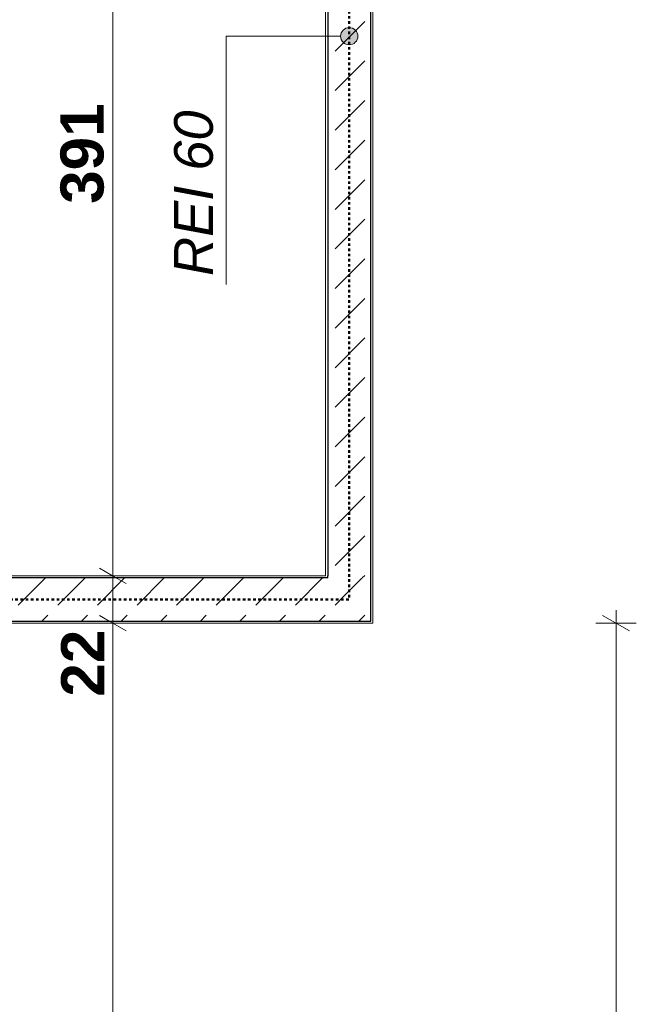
# Model space of a CAD drawing. Extents: x -7314 to 11761, y 144 to 9383.
# Tile 89 of 193: x 1226 to 1512, y 7318 to 7776. Entities that reach past the tile are written whole.
import ezdxf
from ezdxf.xclip import XClip

# ---------------------------------------------------------------- set-up
doc = ezdxf.new("R2010")
doc.units = 0
doc.header["$MEASUREMENT"] = 0
doc.header["$XCLIPFRAME"] = 0
doc.linetypes.add('Przerywana', pattern=[96, 48, -48])
doc.linetypes.add('Wipeout_Contour', pattern=[20000, 0, -20000])
for name, color, linetype in [('FORMA - Arch 01 - 220-A Ściany', 7, 'Continuous'), ('FORMA - Arch 02 - Strefy', 7, 'Continuous'), ('FORMA - Arch 04 - Wymiary i opisy ppoż', 7, 'Continuous'), ('FORMA - Arch 04 - Wymiary ogólne', 7, 'Continuous')]:
    doc.layers.add(name, color=color, linetype=linetype)
doc.styles.add('STYL_AUTOMATYCZNY_1', font='arial.ttf')
doc.styles.add('STYL_AUTOMATYCZNY_9', font='arial.ttf')
pattern_1 = [(0, (4185.3, -5972.398), (0, 17.320508), [0, -10]), (0, (4190.3, -5963.738), (0, 17.320508), [0, -10])]
pattern_2 = [(45, (4185.3, -5972.398), (-18.384776, 18.384776), [19.5, -6.5]), (45, (4185.3, -5954.013), (-18.384776, 18.384776), [19.5, -6.5])]

# ---------------------------------------------------------------- blocks, each defined once
blk = doc.blocks.new('Rysunek_1_1', base_point=(4185.3, -5972.4))
at = {"layer": 'FORMA - Arch 04 - Wymiary ogólne', "color": 154, "linetype": 'Continuous', "lineweight": 13, "ltscale": 0.025}
for p, q in [((1502.92, 7495.29), (1502.92, 7501.4)), ((1509.17, 7491.68), (1496.67, 7498.9)), ((1512.3, 7495.29), (1493.55, 7495.29)), ((1502.92, 4207.43), (1502.92, 7495.29))]:
    blk.add_line(p, q, dxfattribs=at)
at = {"layer": 'FORMA - Arch 04 - Wymiary ogólne', "color": 154, "linetype": 'Continuous', "lineweight": 13, "insert": (1265.31, 7461.17), "char_height": 20, "width": 30.509, "attachment_point": 7, "rotation": 90, "style": 'STYL_AUTOMATYCZNY_9'}
blk.add_mtext('\\A1;{\\pql;\\fArial|b1|i0|c238|p0;\\W1.000000;22}', dxfattribs=at)
at = {"color": 254, "linetype": 'Wipeout_Contour', "lineweight": 0, "ltscale": 22871.473853}
blk.add_wipeout([(1390.04, 7496.29), (1389.04, 7496.29), (1390.04, 7495.29)], dxfattribs=at).dxf.layer = 'FORMA - Arch 01 - 220-A Ściany'
at = {"color": 254, "linetype": 'Wipeout_Contour', "lineweight": 0, "ltscale": 54998.75939}
blk.add_wipeout([(1368.04, 7887.64), (1092.73, 7887.64), (944.04, 7887.64), (944.04, 7878.64), (935.04, 7878.64), (935.04, 7517.29), (1368.04, 7517.29)], dxfattribs=at).dxf.layer = 'FORMA - Arch 02 - Strefy'
at = {"layer": 'FORMA - Arch 01 - 220-A Ściany', "linetype": 'Continuous', "lineweight": 5}
h = blk.add_hatch(dxfattribs=at)
h.set_pattern_fill('Tynk_0001', style=0, pattern_type=2)
h.set_pattern_definition(pattern_1)
h.paths.add_polyline_path([(1390.04, 7496.29), (1389.04, 7496.29), (1390.04, 7495.29)])
at = {"layer": 'FORMA - Arch 04 - Wymiary i opisy ppoż', "color": 1, "linetype": 'Continuous', "lineweight": 13, "ltscale": 0.025}
for p, q in [((1321.86, 7767.93), (1321.86, 7736.03)), ((1321.86, 7736.03), (1321.86, 7652.56))]:
    blk.add_line(p, q, dxfattribs=at)
at = {"layer": 'FORMA - Arch 04 - Wymiary i opisy ppoż', "color": 1, "linetype": 'Continuous', "lineweight": 13, "insert": (1315.99, 7656.56), "char_height": 18, "attachment_point": 7, "rotation": 90, "style": 'STYL_AUTOMATYCZNY_1'}
blk.add_mtext('\\A1;{\\pql;\\fArial|b0|i1|c238|p0;\\W1.000000;REI 60}', dxfattribs=at)
at = {"layer": 'FORMA - Arch 04 - Wymiary ogólne', "color": 154, "linetype": 'Continuous', "lineweight": 13, "insert": (1265.31, 7690.08), "char_height": 20, "width": 45.7634, "attachment_point": 7, "rotation": 90, "style": 'STYL_AUTOMATYCZNY_9'}
blk.add_mtext('\\A1;{\\pql;\\fArial|b1|i0|c238|p0;\\W1.000000;391}', dxfattribs=at)
at = {"color": 254, "linetype": 'Wipeout_Contour', "lineweight": 0, "ltscale": 22922.053634}
blk.add_wipeout([(1369.04, 7517.29), (1368.04, 7517.29), (1369.04, 7516.29)], dxfattribs=at).dxf.layer = 'FORMA - Arch 01 - 220-A Ściany'
at = {"layer": 'FORMA - Arch 01 - 220-A Ściany', "linetype": 'Continuous', "lineweight": 5}
h = blk.add_hatch(dxfattribs=at)
h.set_pattern_fill('Tynk_0001', style=0, pattern_type=2)
h.set_pattern_definition(pattern_1)
h.paths.add_polyline_path([(1369.04, 7517.29), (1368.04, 7517.29), (1369.04, 7516.29)])
at = {"color": 254, "linetype": 'Wipeout_Contour', "lineweight": 0, "ltscale": 22907.816649}
blk.add_wipeout([(1389.04, 7516.29), (1369.04, 7516.29), (1389.04, 7496.29)], dxfattribs=at).dxf.layer = 'FORMA - Arch 01 - 220-A Ściany'
at = {"layer": 'FORMA - Arch 01 - 220-A Ściany', "linetype": 'Continuous', "lineweight": 5}
h = blk.add_hatch(dxfattribs=at)
h.set_pattern_fill('Beton_0001', style=0, pattern_type=2)
h.set_pattern_definition(pattern_2)
h.paths.add_polyline_path([(1389.04, 7516.29), (1369.04, 7516.29), (1389.04, 7496.29)])
at = {"color": 254, "linetype": 'Wipeout_Contour', "lineweight": 0, "ltscale": 22920.08598}
blk.add_wipeout([(1368.04, 7517.29), (1368.04, 7516.29), (1369.04, 7516.29)], dxfattribs=at).dxf.layer = 'FORMA - Arch 01 - 220-A Ściany'
at = {"color": 254, "linetype": 'Wipeout_Contour', "lineweight": 0, "ltscale": 22869.507356}
blk.add_wipeout([(1389.04, 7496.29), (1389.04, 7495.29), (1390.04, 7495.29)], dxfattribs=at).dxf.layer = 'FORMA - Arch 01 - 220-A Ściany'
at = {"layer": 'FORMA - Arch 01 - 220-A Ściany', "linetype": 'Continuous', "lineweight": 5}
h = blk.add_hatch(dxfattribs=at)
h.set_pattern_fill('Tynk_0001', style=0, pattern_type=2)
h.set_pattern_definition(pattern_1)
h.paths.add_polyline_path([(1368.04, 7517.29), (1368.04, 7516.29), (1369.04, 7516.29)])
h = blk.add_hatch(dxfattribs=at)
h.set_pattern_fill('Tynk_0001', style=0, pattern_type=2)
h.set_pattern_definition(pattern_1)
h.paths.add_polyline_path([(1389.04, 7496.29), (1389.04, 7495.29), (1390.04, 7495.29)])
at = {"color": 254, "linetype": 'Wipeout_Contour', "lineweight": 0, "ltscale": 30429.973885}
blk.add_wipeout([(935.04, 7516.29), (1368.04, 7516.29), (1368.04, 7517.29), (935.04, 7517.29)], dxfattribs=at).dxf.layer = 'FORMA - Arch 01 - 220-A Ściany'
at = {"color": 254, "linetype": 'Wipeout_Contour', "lineweight": 0, "ltscale": 30349.431142}
blk.add_wipeout([(914.04, 7496.29), (914.04, 7495.29), (1389.04, 7495.29), (1389.04, 7496.29)], dxfattribs=at).dxf.layer = 'FORMA - Arch 01 - 220-A Ściany'
at = {"layer": 'FORMA - Arch 01 - 220-A Ściany', "linetype": 'Continuous', "lineweight": 5}
h = blk.add_hatch(dxfattribs=at)
h.set_pattern_fill('Tynk_0001', style=0, pattern_type=2)
h.set_pattern_definition(pattern_1)
h.paths.add_polyline_path([(935.04, 7516.29), (1368.04, 7516.29), (1368.04, 7517.29), (935.04, 7517.29)])
h = blk.add_hatch(dxfattribs=at)
h.set_pattern_fill('Tynk_0001', style=0, pattern_type=2)
h.set_pattern_definition(pattern_1)
h.paths.add_polyline_path([(914.04, 7496.29), (914.04, 7495.29), (1389.04, 7495.29), (1389.04, 7496.29)])
at = {"color": 254, "linetype": 'Wipeout_Contour', "lineweight": 0, "ltscale": 22883.729156}
blk.add_wipeout([(1369.04, 7516.29), (1369.04, 7496.29), (1389.04, 7496.29)], dxfattribs=at).dxf.layer = 'FORMA - Arch 01 - 220-A Ściany'
at = {"layer": 'FORMA - Arch 01 - 220-A Ściany', "linetype": 'Continuous', "lineweight": 5}
h = blk.add_hatch(dxfattribs=at)
h.set_pattern_fill('Beton_0001', style=0, pattern_type=2)
h.set_pattern_definition(pattern_2)
h.paths.add_polyline_path([(1369.04, 7516.29), (1369.04, 7496.29), (1389.04, 7496.29)])
at = {"layer": 'FORMA - Arch 01 - 220-A Ściany', "color": 7, "linetype": 'Continuous', "lineweight": 25, "ltscale": 0.025}
blk.add_line((1389.04, 7496.29), (1389.04, 7516.29), dxfattribs=at)
at = {"layer": 'FORMA - Arch 01 - 220-A Ściany', "color": 7, "linetype": 'Continuous', "lineweight": 13, "ltscale": 0.025, "flags": 128}
blk.add_lwpolyline([(1390.04, 7495.29), (1390.04, 7496.29)], dxfattribs=at)
at = {"color": 254, "linetype": 'Wipeout_Contour', "lineweight": 0, "ltscale": 30388.586386}
blk.add_wipeout([(934.04, 7496.29), (1369.04, 7496.29), (1369.04, 7516.29), (934.04, 7516.29)], dxfattribs=at).dxf.layer = 'FORMA - Arch 01 - 220-A Ściany'
at = {"layer": 'FORMA - Arch 01 - 220-A Ściany', "linetype": 'Continuous', "lineweight": 5}
h = blk.add_hatch(dxfattribs=at)
h.set_pattern_fill('Beton_0001', style=0, pattern_type=2)
h.set_pattern_definition(pattern_2)
h.paths.add_polyline_path([(934.04, 7496.29), (1369.04, 7496.29), (1369.04, 7516.29), (934.04, 7516.29)])
at = {"layer": 'FORMA - Arch 01 - 220-A Ściany', "color": 7, "linetype": 'Continuous', "lineweight": 25, "ltscale": 0.025}
for p, q in [((1369.04, 7516.29), (935.04, 7516.29)), ((1369.04, 7516.29), (1369.04, 7517.29)), ((934.04, 7496.29), (1369.04, 7496.29)), ((1369.04, 7496.29), (1389.04, 7496.29))]:
    blk.add_line(p, q, dxfattribs=at)
at = {"layer": 'FORMA - Arch 01 - 220-A Ściany', "color": 7, "linetype": 'Continuous', "lineweight": 13, "ltscale": 0.025, "flags": 128}
for points in [[(1368.04, 7517.29), (935.04, 7517.29)], [(914.04, 7495.29), (1390.04, 7495.29)]]:
    blk.add_lwpolyline(points, dxfattribs=at)
at = {"layer": 'FORMA - Arch 04 - Wymiary ogólne', "color": 154, "linetype": 'Continuous', "lineweight": 13, "ltscale": 0.025}
for p, q in [((1269.31, 7517.29), (1269.31, 7908.64)), ((1263.06, 7520.9), (1275.56, 7513.68)), ((1278.68, 7517.29), (1259.93, 7517.29)), ((1269.31, 7495.29), (1269.31, 7517.29)), ((1263.06, 7498.9), (1275.56, 7491.68)), ((1278.68, 7495.29), (1259.93, 7495.29)), ((1269.31, 4207.43), (1269.31, 7495.29))]:
    blk.add_line(p, q, dxfattribs=at)
at = {"color": 254, "linetype": 'Wipeout_Contour', "lineweight": 0, "ltscale": 31307.534348}
blk.add_wipeout([(1390.04, 7908.64), (1389.04, 7908.64), (1389.04, 7496.29), (1390.04, 7496.29)], dxfattribs=at).dxf.layer = 'FORMA - Arch 01 - 220-A Ściany'
at = {"color": 254, "linetype": 'Wipeout_Contour', "lineweight": 0, "ltscale": 31292.657368}
blk.add_wipeout([(1369.04, 7517.29), (1369.04, 7887.64), (1368.04, 7887.64), (1368.04, 7517.29)], dxfattribs=at).dxf.layer = 'FORMA - Arch 01 - 220-A Ściany'
at = {"layer": 'FORMA - Arch 01 - 220-A Ściany', "linetype": 'Continuous', "lineweight": 5}
h = blk.add_hatch(dxfattribs=at)
h.set_pattern_fill('Tynk_0001', style=0, pattern_type=2)
h.set_pattern_definition(pattern_1)
h.paths.add_polyline_path([(1390.04, 7908.64), (1389.04, 7908.64), (1389.04, 7496.29), (1390.04, 7496.29)])
h = blk.add_hatch(dxfattribs=at)
h.set_pattern_fill('Tynk_0001', style=0, pattern_type=2)
h.set_pattern_definition(pattern_1)
h.paths.add_polyline_path([(1369.04, 7517.29), (1369.04, 7887.64), (1368.04, 7887.64), (1368.04, 7517.29)])
at = {"color": 254, "linetype": 'Wipeout_Contour', "lineweight": 0, "ltscale": 31300.063076}
blk.add_wipeout([(1389.04, 7888.64), (1369.04, 7888.64), (1369.04, 7516.29), (1389.04, 7516.29)], dxfattribs=at).dxf.layer = 'FORMA - Arch 01 - 220-A Ściany'
at = {"layer": 'FORMA - Arch 01 - 220-A Ściany', "linetype": 'Continuous', "lineweight": 5}
h = blk.add_hatch(dxfattribs=at)
h.set_pattern_fill('Beton_0001', style=0, pattern_type=2)
h.set_pattern_definition(pattern_2)
h.paths.add_polyline_path([(1389.04, 7888.64), (1369.04, 7888.64), (1369.04, 7516.29), (1389.04, 7516.29)])
at = {"layer": 'FORMA - Arch 04 - Wymiary i opisy ppoż', "linetype": 'Continuous', "lineweight": 13}
blk.add_hatch(color=1, dxfattribs=at).paths.add_polyline_path([(1375.04, 7767.93), (1375.35, 7766.4), (1376.21, 7765.1), (1377.51, 7764.23), (1379.04, 7763.93), (1380.57, 7764.23), (1381.87, 7765.1), (1382.74, 7766.4), (1383.04, 7767.93), (1382.74, 7769.46), (1381.87, 7770.76), (1380.57, 7771.63), (1379.04, 7771.93), (1377.51, 7771.63), (1376.21, 7770.76), (1375.35, 7769.46)])
at = {"color": 1, "linetype": 'Przerywana', "lineweight": 50, "ltscale": 0.025, "flags": 128}
blk.add_lwpolyline([(924.04, 7506.29), (1379.04, 7506.29), (1379.04, 7898.64), (924.04, 7898.64)], close=True, dxfattribs=at)
at = {"layer": 'FORMA - Arch 01 - 220-A Ściany', "color": 7, "linetype": 'Continuous', "lineweight": 25, "ltscale": 0.025}
for p, q in [((1369.04, 7888.64), (1369.04, 7517.29)), ((1389.04, 7516.29), (1389.04, 7888.64)), ((1369.04, 7516.29), (1369.04, 7517.29)), ((1389.04, 7496.29), (1389.04, 7516.29))]:
    blk.add_line(p, q, dxfattribs=at)
at = {"layer": 'FORMA - Arch 01 - 220-A Ściany', "color": 7, "linetype": 'Continuous', "lineweight": 13, "ltscale": 0.025, "flags": 128}
for points in [[(1390.04, 7496.29), (1390.04, 7909.64)], [(1368.04, 7887.64), (1368.04, 7517.29)]]:
    blk.add_lwpolyline(points, dxfattribs=at)
at = {"layer": 'FORMA - Arch 04 - Wymiary i opisy ppoż', "color": 1, "linetype": 'Continuous', "lineweight": 13, "ltscale": 0.025}
blk.add_line((1375.04, 7767.93), (1321.86, 7767.93), dxfattribs=at)
blk.add_circle((1379.04, 7767.93), 4, dxfattribs=at)

msp = doc.modelspace()

# ---------------------------------------------------------------- block references
at = {"lineweight": 20}
ref = msp.add_blockref('Rysunek_1_1', (4185.29965, -5972.39804), dxfattribs=at)
XClip(ref).set_block_clipping_path([(254.0251470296, 246.5573808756), (9689.7973583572, 9358.9497337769)])

doc.saveas('drawing.dxf')
